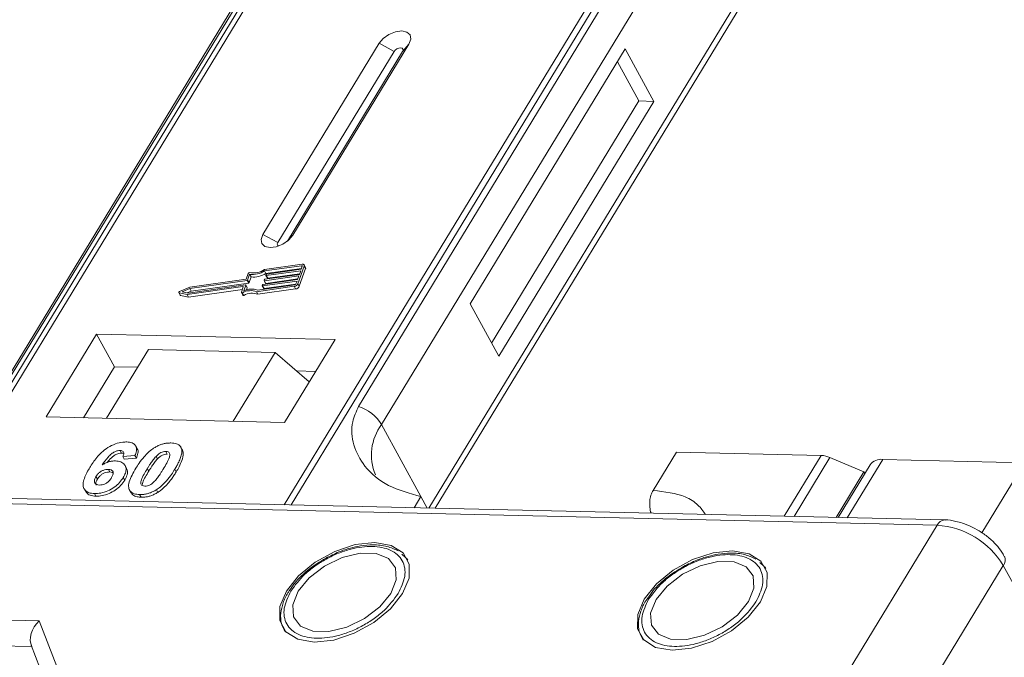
# Model space of a CAD drawing. Header units: millimetres. Extents: x 1675 to 3137, y 343 to 1376.
# Tile 81 of 84: x 2945 to 2992, y 1134 to 1165. Entities that reach past the tile are written whole.
import ezdxf

# ---------------------------------------------------------------- set-up
doc = ezdxf.new("R2010")
doc.units = ezdxf.units.MM

msp = doc.modelspace()

# ---------------------------------------------------------------- linework, layer by layer
at = {"color": 7, "linetype": 'Continuous', "lineweight": 15}
for p, q in [((2962.757, 1177.733), (2940.968, 1141.923)), ((2941.237, 1141.917), (2963.043, 1177.754)), ((2979.26, 1177.382), (2957.454, 1141.545)), ((2957.787, 1141.538), (2979.576, 1177.347)), ((2943.634, 1146.688), (2958.947, 1171.854)), ((2958.732, 1171.667), (2943.42, 1146.501)), ((2976.351, 1171.454), (2961.038, 1146.289)), ((2962.146, 1145.411), (2977.459, 1170.577)), ((2979.7, 1166.48), (2964.431, 1141.385)), ((2964.728, 1141.378), (2979.734, 1166.039)), ((2962.03, 1163.774), (2956.427, 1154.567)), ((2957.864, 1154.534), (2963.466, 1163.741)), ((2962.03, 1163.774), (2962.75, 1163.384)), ((2963.466, 1163.741), (2963.16, 1163.375)), ((2962.75, 1163.384), (2957.148, 1154.177)), ((2957.608, 1154.25), (2963.16, 1163.375)), ((2973.882, 1163.502), (2966.412, 1151.226)), ((2975.261, 1160.98), (2973.882, 1163.502)), ((2974.543, 1160.997), (2973.508, 1162.888)), ((2967.447, 1149.335), (2974.543, 1160.997)), ((2967.792, 1148.704), (2975.261, 1160.98)), ((2975.261, 1160.98), (2974.543, 1160.997)), ((2957.148, 1154.177), (2956.427, 1154.567)), ((2957.864, 1154.534), (2957.675, 1154.309)), ((2958.32, 1153.134), (2956.504, 1152.876)), ((2958.295, 1153.063), (2956.507, 1152.809)), ((2956.576, 1152.683), (2956.507, 1152.809)), ((2956.576, 1152.683), (2958.289, 1152.926)), ((2958.251, 1152.821), (2956.591, 1152.585)), ((2956.617, 1152.656), (2958.277, 1152.892)), ((2958.114, 1152.196), (2958.42, 1153.047)), ((2958.183, 1152.07), (2958.488, 1152.921)), ((2958.188, 1152.644), (2958.251, 1152.821)), ((2958.277, 1152.892), (2958.328, 1153.034)), ((2958.321, 1153.015), (2958.295, 1153.063)), ((2958.487, 1152.976), (2958.418, 1153.102)), ((2958.42, 1153.047), (2958.488, 1152.921)), ((2955.663, 1152.353), (2952.903, 1151.961)), ((2955.619, 1152.414), (2952.91, 1152.029)), ((2955.718, 1152.688), (2955.619, 1152.414)), ((2955.732, 1152.226), (2955.663, 1152.353)), ((2955.79, 1152.648), (2955.692, 1152.374)), ((2955.761, 1152.247), (2955.692, 1152.374)), ((2955.761, 1152.247), (2955.859, 1152.522)), ((2955.859, 1152.522), (2955.79, 1152.648)), ((2958.073, 1152.325), (2956.413, 1152.089)), ((2956.438, 1152.16), (2958.099, 1152.396)), ((2956.486, 1152.352), (2956.498, 1152.387)), ((2956.486, 1152.342), (2956.555, 1152.216)), ((2958.162, 1152.573), (2956.502, 1152.337)), ((2956.571, 1152.211), (2956.502, 1152.337)), ((2956.528, 1152.408), (2958.188, 1152.644)), ((2956.571, 1152.211), (2958.111, 1152.43)), ((2956.575, 1152.6), (2956.587, 1152.635)), ((2956.575, 1152.591), (2956.644, 1152.465)), ((2956.66, 1152.459), (2956.591, 1152.585)), ((2956.66, 1152.459), (2958.2, 1152.678)), ((2958.022, 1152.183), (2958.073, 1152.325)), ((2958.099, 1152.396), (2958.162, 1152.573)), ((2952.91, 1152.029), (2952.418, 1151.822)), ((2952.903, 1151.961), (2952.542, 1151.808)), ((2952.542, 1151.808), (2952.827, 1151.748)), ((2952.783, 1151.674), (2955.469, 1152.056)), ((2952.786, 1151.756), (2952.972, 1151.835)), ((2952.827, 1151.748), (2955.586, 1152.14)), ((2952.852, 1151.548), (2955.44, 1151.916)), ((2952.972, 1151.835), (2952.903, 1151.961)), ((2952.972, 1151.835), (2955.732, 1152.226)), ((2955.486, 1152.041), (2955.393, 1151.785)), ((2955.482, 1152.032), (2955.469, 1152.056)), ((2955.603, 1152.125), (2955.504, 1151.851)), ((2955.671, 1152.008), (2955.602, 1152.134)), ((2955.672, 1151.999), (2955.603, 1152.125)), ((2955.634, 1151.894), (2955.672, 1151.999)), ((2956.122, 1151.812), (2957.938, 1152.07)), ((2956.191, 1151.686), (2956.122, 1151.812)), ((2956.176, 1151.887), (2957.964, 1152.141)), ((2956.191, 1151.686), (2958.007, 1151.944)), ((2956.396, 1152.103), (2956.409, 1152.139)), ((2956.397, 1152.094), (2956.466, 1151.968)), ((2956.482, 1151.963), (2956.413, 1152.089)), ((2956.482, 1151.963), (2958.022, 1152.181)), ((2957.938, 1152.07), (2958.007, 1151.944)), ((2958.183, 1152.07), (2958.114, 1152.196)), ((2952.379, 1151.767), (2952.448, 1151.641)), ((2952.395, 1151.757), (2952.783, 1151.674)), ((2952.464, 1151.631), (2952.395, 1151.757)), ((2952.464, 1151.631), (2952.852, 1151.548)), ((2952.852, 1151.548), (2952.783, 1151.674)), ((2955.394, 1151.766), (2955.463, 1151.64)), ((2955.516, 1151.636), (2955.447, 1151.762)), ((2966.412, 1151.226), (2967.792, 1148.704)), ((2948.411, 1149.772), (2945.984, 1145.782)), ((2959.904, 1149.508), (2948.411, 1149.772)), ((2948.411, 1149.772), (2949.274, 1148.196)), ((2957.477, 1145.519), (2959.904, 1149.508)), ((2948.893, 1145.716), (2950.91, 1149.03)), ((2957.015, 1148.89), (2950.91, 1149.03)), ((2957.015, 1148.89), (2954.999, 1145.576)), ((2958.66, 1147.463), (2957.015, 1148.89)), ((2949.274, 1148.196), (2947.78, 1145.741)), ((2950.387, 1148.171), (2949.274, 1148.196)), ((2958.97, 1147.974), (2958.047, 1147.995)), ((2945.984, 1145.782), (2957.477, 1145.519)), ((2962.146, 1145.411), (2964.042, 1141.945)), ((2950.371, 1144.254), (2950.302, 1144.38)), ((2952.432, 1144.376), (2952.426, 1144.387)), ((2952.505, 1144.257), (2952.574, 1144.131)), ((2949.548, 1144.166), (2949.617, 1144.039)), ((2950.266, 1143.914), (2949.683, 1143.875)), ((2949.683, 1143.875), (2949.751, 1143.749)), ((2949.751, 1143.749), (2950.335, 1143.788)), ((2950.266, 1143.914), (2950.335, 1143.788)), ((2951.349, 1143.755), (2951.28, 1143.881)), ((2951.752, 1144.115), (2951.821, 1143.989)), ((2975.228, 1142.243), (2976.348, 1144.085)), ((2976.348, 1144.085), (2983.332, 1143.924)), ((2983.332, 1143.924), (2981.548, 1140.992)), ((2983.751, 1143.826), (2982.02, 1140.981)), ((2983.751, 1143.826), (2985.382, 1143.13)), ((2949.861, 1143.307), (2949.792, 1143.433)), ((2950.857, 1143.289), (2950.926, 1143.163)), ((2952.183, 1143.258), (2952.252, 1143.132)), ((2985.684, 1143.472), (2984.138, 1140.933)), ((2986.294, 1143.732), (2984.585, 1140.923)), ((2986.294, 1143.732), (2993.118, 1143.575)), ((2993.118, 1143.575), (2991.065, 1140.201)), ((2948.385, 1142.909), (2948.454, 1142.783)), ((2948.983, 1143.253), (2949.052, 1143.127)), ((2949.704, 1142.867), (2949.773, 1142.741)), ((2984.046, 1140.935), (2985.382, 1143.13)), ((2985.426, 1143.049), (2985.382, 1143.13)), ((2989.278, 1140.815), (2923.912, 1142.315)), ((2947.819, 1142.317), (2947.888, 1142.191)), ((2923.547, 1142.065), (2988.913, 1140.566)), ((2948.313, 1142.087), (2948.382, 1141.961)), ((2950.007, 1142.251), (2950.076, 1142.125)), ((2950.488, 1142.038), (2950.557, 1141.911)), ((2951.295, 1142.272), (2951.364, 1142.146)), ((2964.042, 1141.945), (2963.712, 1141.402)), ((2964.042, 1141.945), (2964.348, 1141.387)), ((2988.913, 1140.566), (2984.244, 1132.893)), ((2963.32, 1138.992), (2963.124, 1139.166)), ((2963.35, 1138.972), (2963.418, 1138.881)), ((2980.56, 1138.596), (2980.364, 1138.771)), ((2980.59, 1138.576), (2980.658, 1138.486)), ((2987.434, 1130.953), (2992.102, 1138.625)), ((2992.102, 1138.625), (3013.14, 1100.172)), ((2957.824, 1137.577), (2957.717, 1137.425)), ((2975.064, 1137.181), (2974.956, 1137.03)), ((2945.657, 1135.957), (2934.956, 1136.202)), ((2946.504, 1133.759), (2945.657, 1135.957)), ((2934.124, 1134.977), (2945.292, 1134.72)), ((2945.265, 1134.792), (2946.028, 1132.812))]:
    msp.add_line(p, q, dxfattribs=at)
at = {"color": 7, "linetype": 'Continuous', "lineweight": 15, "flags": 128}
for points in [[(2963.466, 1163.741), (2963.555, 1163.977), (2963.52, 1164.18), (2963.368, 1164.318), (2963.122, 1164.371), (2962.818, 1164.331), (2962.504, 1164.203), (2962.227, 1164.008), (2962.03, 1163.774)], [(2963.16, 1163.375), (2963.185, 1163.442), (2963.175, 1163.5), (2963.132, 1163.539), (2963.061, 1163.554), (2962.975, 1163.543), (2962.886, 1163.506), (2962.807, 1163.451), (2962.75, 1163.384)], [(2956.427, 1154.567), (2956.339, 1154.331), (2956.374, 1154.128), (2956.526, 1153.99), (2956.772, 1153.937), (2957.076, 1153.977), (2957.39, 1154.105), (2957.666, 1154.301), (2957.864, 1154.534)], [(2957.148, 1154.177), (2957.123, 1154.11), (2957.133, 1154.052), (2957.176, 1154.013), (2957.181, 1154.011)], [(2958.328, 1153.034), (2958.33, 1153.041), (2958.329, 1153.047), (2958.327, 1153.053), (2958.324, 1153.057), (2958.318, 1153.061), (2958.311, 1153.063), (2958.304, 1153.063), (2958.295, 1153.063)], [(2958.32, 1153.134), (2958.346, 1153.136), (2958.37, 1153.133), (2958.39, 1153.127), (2958.406, 1153.116), (2958.418, 1153.103), (2958.424, 1153.086), (2958.424, 1153.067), (2958.42, 1153.047)], [(2956.502, 1152.337), (2956.498, 1152.337), (2956.494, 1152.337), (2956.49, 1152.338), (2956.488, 1152.34), (2956.486, 1152.342), (2956.485, 1152.345), (2956.485, 1152.348), (2956.486, 1152.352)], [(2956.591, 1152.585), (2956.587, 1152.585), (2956.583, 1152.585), (2956.58, 1152.587), (2956.577, 1152.588), (2956.575, 1152.591), (2956.574, 1152.593), (2956.574, 1152.596), (2956.575, 1152.6)], [(2952.395, 1151.757), (2952.385, 1151.76), (2952.379, 1151.767), (2952.377, 1151.775), (2952.379, 1151.785), (2952.384, 1151.796), (2952.393, 1151.806), (2952.405, 1151.815), (2952.418, 1151.822)], [(2955.469, 1152.056), (2955.473, 1152.056), (2955.477, 1152.056), (2955.481, 1152.055), (2955.483, 1152.053), (2955.485, 1152.051), (2955.486, 1152.048), (2955.486, 1152.045), (2955.486, 1152.041)], [(2955.586, 1152.14), (2955.59, 1152.14), (2955.594, 1152.14), (2955.598, 1152.139), (2955.6, 1152.137), (2955.602, 1152.135), (2955.603, 1152.132), (2955.603, 1152.129), (2955.603, 1152.125)], [(2956.413, 1152.089), (2956.409, 1152.089), (2956.405, 1152.089), (2956.401, 1152.09), (2956.399, 1152.092), (2956.397, 1152.094), (2956.396, 1152.097), (2956.396, 1152.1), (2956.396, 1152.103)], [(2955.447, 1151.762), (2955.435, 1151.758), (2955.424, 1151.755), (2955.413, 1151.755), (2955.404, 1151.758), (2955.397, 1151.762), (2955.393, 1151.768), (2955.392, 1151.776), (2955.393, 1151.785)], [(2955.463, 1151.64), (2955.466, 1151.636), (2955.473, 1151.632), (2955.482, 1151.629), (2955.493, 1151.629), (2955.504, 1151.632), (2955.516, 1151.636)], [(2958.904, 1134.937), (2959.841, 1135.034), (2960.829, 1135.357), (2961.771, 1135.872), (2962.574, 1136.53), (2963.162, 1137.267), (2963.475, 1138.01), (2963.483, 1138.686), (2963.185, 1139.23), (2962.611, 1139.588), (2961.817, 1139.725), (2960.88, 1139.627), (2959.892, 1139.305), (2958.95, 1138.79), (2958.146, 1138.132), (2957.559, 1137.395), (2957.246, 1136.652), (2957.238, 1135.976), (2957.535, 1135.432), (2958.109, 1135.074), (2958.904, 1134.937)], [(2958.134, 1137.382), (2957.872, 1136.728), (2957.91, 1136.147), (2958.244, 1135.709), (2958.833, 1135.466), (2959.607, 1135.448), (2960.471, 1135.658), (2961.322, 1136.069), (2962.057, 1136.632), (2962.587, 1137.28), (2962.849, 1137.934), (2962.81, 1138.515), (2962.476, 1138.953), (2961.887, 1139.196), (2961.114, 1139.214), (2960.25, 1139.004), (2959.399, 1138.593), (2958.664, 1138.03), (2958.134, 1137.382)], [(2976.143, 1134.542), (2977.08, 1134.639), (2978.068, 1134.961), (2979.01, 1135.476), (2979.814, 1136.135), (2980.401, 1136.871), (2980.714, 1137.614), (2980.722, 1138.29), (2980.425, 1138.834), (2979.851, 1139.192), (2979.056, 1139.329), (2978.119, 1139.232), (2977.132, 1138.91), (2976.189, 1138.394), (2975.386, 1137.736), (2974.798, 1137), (2974.485, 1136.257), (2974.477, 1135.58), (2974.775, 1135.037), (2975.349, 1134.679), (2976.143, 1134.542)], [(2975.373, 1136.986), (2975.111, 1136.333), (2975.15, 1135.751), (2975.484, 1135.313), (2976.073, 1135.07), (2976.846, 1135.053), (2977.71, 1135.262), (2978.561, 1135.673), (2979.296, 1136.237), (2979.826, 1136.884), (2980.088, 1137.538), (2980.05, 1138.119), (2979.716, 1138.558), (2979.127, 1138.8), (2978.353, 1138.818), (2977.489, 1138.609), (2976.638, 1138.198), (2975.903, 1137.634), (2975.373, 1136.986)]]:
    msp.add_lwpolyline(points, dxfattribs=at)
at = {"color": 7, "linetype": 'Continuous', "lineweight": 15}
for centre, radius, start, end in [((2955.904, 1153.815), 1.173, 264.4424, 300.9301), ((2955.961, 1153.713), 0.998, 260.3986, 302.9491), ((2958.428, 1152.947), 0.0661, 336.9348, 26.0002), ((2955.658, 1152.39), 0.0381, 277.4207, 333.8527), ((2955.784, 1152.657), 0.0736, 81.7629, 154.647), ((2955.973, 1153.689), 1.173, 264.4424, 300.9301), ((2956.532, 1152.37), 0.0381, 97.4207, 153.8527), ((2956.622, 1152.619), 0.0381, 97.4207, 153.8527), ((2956.656, 1152.474), 0.0149, 216.6597, 287.1115), ((2955.84, 1151.043), 0.819, 69.8549, 118.6145), ((2955.885, 1151.028), 0.907, 71.2927, 114.8085), ((2955.661, 1152.004), 0.011, 336.9348, 26.0002), ((2955.727, 1152.264), 0.0381, 277.4207, 333.8527), ((2956.443, 1152.122), 0.0381, 97.4207, 153.8527), ((2956.477, 1151.977), 0.0149, 216.6597, 287.1115), ((2956.567, 1152.225), 0.0149, 216.6597, 287.1115), ((2957.909, 1152.296), 0.229, 277.4207, 333.8527), ((2957.954, 1152.216), 0.0762, 277.4207, 333.8527), ((2957.978, 1152.17), 0.229, 277.4207, 333.8527), ((2952.466, 1151.652), 0.0212, 210.2186, 262.8226), ((2955.909, 1150.917), 0.819, 69.8549, 118.6145), ((2960.396, 1144.339), 2.052, 31.4947, 71.765), ((2964.091, 1143.948), 2.434, 143.0587, 202.974), ((2983.282, 1142.771), 1.154, 66.0507, 87.522), ((2986.214, 1143.073), 0.664, 83.0653, 142.99), ((2989.298, 1140.394), 0.422, 92.683, 155.9406), ((2988.635, 1136.518), 4.057, 31.2883, 86.0774), ((2991.761, 1138.889), 0.432, 322.3041, 24.4947)]:
    msp.add_arc(centre, radius, start, end, dxfattribs=at)
msp.add_ellipse((2946.001, 1135.326), major_axis=(0.549, 0.781), ratio=0.715737, start_param=1.232087, end_param=2.802883, dxfattribs=at)
for points, knots in [([(2961.038, 1146.289), (2960.926, 1146.042), (2960.642, 1145.412), (2960.751, 1144.395), (2961.309, 1143.32), (2962.399, 1142.401), (2963.497, 1142.096), (2964.042, 1141.945)], [0, 0, 0, 0, 0.125713, 0.321276, 0.524466, 0.763484, 1, 1, 1, 1]), ([(2948.084, 1143.336), (2948.136, 1143.418), (2948.292, 1143.664), (2948.565, 1144.004), (2948.955, 1144.311), (2949.317, 1144.491), (2949.634, 1144.57), (2949.806, 1144.572), (2949.868, 1144.573)], [0, 0, 0, 0, 0.142337, 0.429127, 0.589943, 0.751205, 0.909895, 1, 1, 1, 1]), ([(2949.868, 1144.573), (2949.962, 1144.564), (2950.131, 1144.548), (2950.287, 1144.43), (2950.357, 1144.256), (2950.329, 1144.072), (2950.28, 1143.95), (2950.266, 1143.914)], [0, 0, 0, 0, 0.2426908, 0.4390024, 0.635006, 0.8950587, 1, 1, 1, 1]), ([(2950.307, 1143.306), (2950.359, 1143.388), (2950.476, 1143.574), (2950.725, 1143.897), (2950.983, 1144.152), (2951.173, 1144.276), (2951.194, 1144.29)], [0, 0, 0, 0, 0.237381, 0.538918, 0.949082, 1, 1, 1, 1]), ([(2950.335, 1143.788), (2950.363, 1143.868), (2950.417, 1144.028), (2950.424, 1144.195), (2950.371, 1144.248), (2950.367, 1144.252)], [0, 0, 0, 0, 0.481785, 0.969308, 1, 1, 1, 1]), ([(2951.194, 1144.29), (2951.245, 1144.32), (2951.348, 1144.381), (2951.512, 1144.449), (2951.679, 1144.497), (2951.814, 1144.518), (2951.922, 1144.524), (2951.974, 1144.524), (2952.001, 1144.524)], [0, 0, 0, 0, 0.193776, 0.3936, 0.587864, 0.788908, 0.894169, 1, 1, 1, 1]), ([(2952.001, 1144.524), (2952.048, 1144.522), (2952.143, 1144.517), (2952.269, 1144.486), (2952.377, 1144.436), (2952.444, 1144.373), (2952.484, 1144.311), (2952.498, 1144.275), (2952.505, 1144.257)], [0, 0, 0, 0, 0.192627, 0.388684, 0.582013, 0.783201, 0.891038, 1, 1, 1, 1]), ([(2952.505, 1144.257), (2952.513, 1144.223), (2952.529, 1144.154), (2952.518, 1144.01), (2952.472, 1143.827), (2952.384, 1143.623), (2952.287, 1143.433), (2952.218, 1143.317), (2952.183, 1143.258)], [0, 0, 0, 0, 0.118432, 0.239329, 0.449434, 0.664178, 0.83182, 1, 1, 1, 1]), ([(2952.574, 1144.131), (2952.562, 1144.163), (2952.544, 1144.211), (2952.504, 1144.247), (2952.491, 1144.259)], [0, 0, 0, 0, 0.667997, 1, 1, 1, 1]), ([(2949.548, 1144.166), (2949.507, 1144.163), (2949.425, 1144.158), (2949.279, 1144.099), (2949.113, 1143.996), (2948.899, 1143.776), (2948.77, 1143.592), (2948.681, 1143.466)], [0, 0, 0, 0, 0.112049, 0.22438, 0.370115, 0.570276, 1, 1, 1, 1]), ([(2948.927, 1143.584), (2948.927, 1143.584), (2948.984, 1143.662), (2949.087, 1143.781), (2949.264, 1143.927), (2949.415, 1144.005), (2949.537, 1144.038), (2949.595, 1144.039), (2949.617, 1144.039)], [0, 0, 0, 0, 0.000071, 0.368569, 0.571075, 0.774891, 0.911654, 1, 1, 1, 1]), ([(2949.683, 1143.875), (2949.703, 1143.923), (2949.734, 1143.998), (2949.723, 1144.088), (2949.678, 1144.14), (2949.612, 1144.162), (2949.566, 1144.164), (2949.548, 1144.166)], [0, 0, 0, 0, 0.33384, 0.524547, 0.716372, 0.891824, 1, 1, 1, 1]), ([(2949.617, 1144.039), (2949.656, 1144.038), (2949.699, 1144.037), (2949.724, 1144.017), (2949.727, 1144.015)], [0, 0, 0, 0, 0.900108, 1, 1, 1, 1]), ([(2950.857, 1143.289), (2950.882, 1143.33), (2950.933, 1143.411), (2951.005, 1143.522), (2951.072, 1143.621), (2951.136, 1143.709), (2951.202, 1143.796), (2951.254, 1143.853), (2951.28, 1143.881)], [0, 0, 0, 0, 0.20527, 0.410616, 0.557148, 0.703844, 0.851475, 1, 1, 1, 1]), ([(2950.926, 1143.163), (2950.951, 1143.204), (2951.002, 1143.285), (2951.073, 1143.396), (2951.141, 1143.495), (2951.204, 1143.583), (2951.271, 1143.67), (2951.323, 1143.727), (2951.349, 1143.755)], [0, 0, 0, 0, 0.20527, 0.4106157, 0.5571475, 0.7038444, 0.8514751, 1, 1, 1, 1]), ([(2951.28, 1143.881), (2951.323, 1143.924), (2951.392, 1143.992), (2951.517, 1144.067), (2951.63, 1144.106), (2951.708, 1144.114), (2951.747, 1144.115), (2951.752, 1144.115)], [0, 0, 0, 0, 0.334804, 0.542561, 0.750382, 0.970721, 1, 1, 1, 1]), ([(2951.349, 1143.755), (2951.392, 1143.797), (2951.461, 1143.866), (2951.586, 1143.941), (2951.699, 1143.98), (2951.777, 1143.988), (2951.816, 1143.989), (2951.821, 1143.989)], [0, 0, 0, 0, 0.334804, 0.542561, 0.750382, 0.970721, 1, 1, 1, 1]), ([(2951.752, 1144.115), (2951.791, 1144.11), (2951.86, 1144.103), (2951.924, 1144.055), (2951.951, 1143.967), (2951.921, 1143.799), (2951.8, 1143.555), (2951.687, 1143.366), (2951.631, 1143.271)], [0, 0, 0, 0, 0.1056461, 0.1862213, 0.267042, 0.4315406, 0.7127076, 1, 1, 1, 1]), ([(2952.252, 1143.132), (2952.3, 1143.214), (2952.408, 1143.397), (2952.544, 1143.699), (2952.612, 1143.96), (2952.582, 1144.096), (2952.574, 1144.131)], [0, 0, 0, 0, 0.236775, 0.527928, 0.878334, 1, 1, 1, 1]), ([(2948.313, 1142.087), (2948.22, 1142.096), (2948.033, 1142.114), (2947.85, 1142.243), (2947.754, 1142.435), (2947.782, 1142.768), (2947.933, 1143.082), (2948.063, 1143.3), (2948.084, 1143.336)], [0, 0, 0, 0, 0.148269, 0.297647, 0.442421, 0.607851, 0.935658, 1, 1, 1, 1]), ([(2948.681, 1143.466), (2948.733, 1143.495), (2948.837, 1143.554), (2948.976, 1143.608), (2949.086, 1143.636), (2949.167, 1143.652), (2949.248, 1143.66), (2949.3, 1143.66), (2949.326, 1143.66)], [0, 0, 0, 0, 0.243654, 0.49576, 0.617892, 0.741503, 0.870025, 1, 1, 1, 1]), ([(2949.326, 1143.66), (2949.419, 1143.65), (2949.605, 1143.63), (2949.774, 1143.492), (2949.853, 1143.303), (2949.823, 1143.084), (2949.741, 1142.934), (2949.704, 1142.867)], [0, 0, 0, 0, 0.210216, 0.421975, 0.620016, 0.831037, 1, 1, 1, 1]), ([(2949.773, 1142.741), (2949.816, 1142.824), (2949.903, 1142.989), (2949.923, 1143.188), (2949.868, 1143.273), (2949.85, 1143.301)], [0, 0, 0, 0, 0.401791, 0.807526, 1, 1, 1, 1]), ([(2950.488, 1142.038), (2950.395, 1142.046), (2950.207, 1142.063), (2950.027, 1142.19), (2949.937, 1142.388), (2949.998, 1142.767), (2950.181, 1143.086), (2950.307, 1143.306)], [0, 0, 0, 0, 0.147528, 0.296569, 0.43214, 0.608737, 1, 1, 1, 1]), ([(2950.737, 1142.447), (2950.691, 1142.453), (2950.617, 1142.462), (2950.556, 1142.518), (2950.539, 1142.612), (2950.573, 1142.78), (2950.698, 1143.02), (2950.804, 1143.199), (2950.857, 1143.289)], [0, 0, 0, 0, 0.125351, 0.202197, 0.279182, 0.459742, 0.727968, 1, 1, 1, 1]), ([(2951.631, 1143.271), (2951.605, 1143.23), (2951.555, 1143.148), (2951.483, 1143.037), (2951.416, 1142.939), (2951.353, 1142.852), (2951.286, 1142.765), (2951.235, 1142.709), (2951.209, 1142.68)], [0, 0, 0, 0, 0.205942, 0.411959, 0.558149, 0.704502, 0.851801, 1, 1, 1, 1]), ([(2952.183, 1143.258), (2952.132, 1143.176), (2952.015, 1142.99), (2951.77, 1142.672), (2951.513, 1142.415), (2951.322, 1142.29), (2951.295, 1142.272)], [0, 0, 0, 0, 0.236629, 0.537361, 0.932986, 1, 1, 1, 1]), ([(2948.551, 1142.497), (2948.505, 1142.502), (2948.412, 1142.513), (2948.33, 1142.588), (2948.298, 1142.687), (2948.325, 1142.8), (2948.365, 1142.873), (2948.385, 1142.909)], [0, 0, 0, 0, 0.207905, 0.419981, 0.630626, 0.821735, 1, 1, 1, 1]), ([(2949.704, 1142.867), (2949.648, 1142.785), (2949.536, 1142.62), (2949.275, 1142.388), (2948.958, 1142.209), (2948.619, 1142.098), (2948.415, 1142.091), (2948.313, 1142.087)], [0, 0, 0, 0, 0.197831, 0.3973, 0.59891, 0.798741, 1, 1, 1, 1]), ([(2948.385, 1142.909), (2948.419, 1142.959), (2948.476, 1143.042), (2948.604, 1143.145), (2948.733, 1143.21), (2948.865, 1143.25), (2948.945, 1143.252), (2948.983, 1143.253)], [0, 0, 0, 0, 0.2767209, 0.4568705, 0.6370074, 0.8240683, 1, 1, 1, 1]), ([(2948.454, 1142.783), (2948.488, 1142.833), (2948.545, 1142.916), (2948.673, 1143.019), (2948.802, 1143.084), (2948.934, 1143.123), (2949.014, 1143.126), (2949.052, 1143.127)], [0, 0, 0, 0, 0.276721, 0.45687, 0.637007, 0.824068, 1, 1, 1, 1]), ([(2949.137, 1142.856), (2949.102, 1142.803), (2949.046, 1142.719), (2948.927, 1142.61), (2948.807, 1142.545), (2948.676, 1142.502), (2948.596, 1142.499), (2948.551, 1142.497)], [0, 0, 0, 0, 0.2886974, 0.4635526, 0.6399417, 0.8018084, 1, 1, 1, 1]), ([(2948.983, 1143.253), (2949.03, 1143.249), (2949.116, 1143.24), (2949.196, 1143.18), (2949.231, 1143.095), (2949.207, 1142.981), (2949.161, 1142.899), (2949.137, 1142.856)], [0, 0, 0, 0, 0.213757, 0.394944, 0.576585, 0.777311, 1, 1, 1, 1]), ([(2949.052, 1143.127), (2949.101, 1143.124), (2949.169, 1143.12), (2949.207, 1143.088), (2949.218, 1143.078)], [0, 0, 0, 0, 0.715718, 1, 1, 1, 1]), ([(2950.628, 1142.531), (2950.632, 1142.563), (2950.646, 1142.678), (2950.77, 1142.895), (2950.874, 1143.073), (2950.926, 1143.163)], [0, 0, 0, 0, 0.159501, 0.57679, 1, 1, 1, 1]), ([(2951.364, 1142.146), (2951.412, 1142.178), (2951.51, 1142.244), (2951.674, 1142.385), (2951.849, 1142.566), (2952.011, 1142.77), (2952.144, 1142.959), (2952.216, 1143.074), (2952.252, 1143.132)], [0, 0, 0, 0, 0.11827, 0.23888, 0.450732, 0.667209, 0.83334, 1, 1, 1, 1]), ([(2948.399, 1142.493), (2948.389, 1142.517), (2948.366, 1142.57), (2948.394, 1142.674), (2948.434, 1142.747), (2948.454, 1142.783)], [0, 0, 0, 0, 0.296139, 0.660307, 1, 1, 1, 1]), ([(2948.382, 1141.961), (2948.483, 1141.965), (2948.684, 1141.972), (2949.014, 1142.078), (2949.325, 1142.25), (2949.595, 1142.48), (2949.713, 1142.653), (2949.773, 1142.741)], [0, 0, 0, 0, 0.198208, 0.398397, 0.584963, 0.787074, 1, 1, 1, 1]), ([(2951.209, 1142.68), (2951.166, 1142.638), (2951.097, 1142.57), (2950.973, 1142.495), (2950.861, 1142.457), (2950.783, 1142.447), (2950.743, 1142.447), (2950.737, 1142.447)], [0, 0, 0, 0, 0.333678, 0.540413, 0.747264, 0.961209, 1, 1, 1, 1]), ([(2947.899, 1142.198), (2947.928, 1142.15), (2947.994, 1142.04), (2948.185, 1141.973), (2948.334, 1141.964), (2948.382, 1141.961)], [0, 0, 0, 0, 0.338595, 0.784132, 1, 1, 1, 1]), ([(2950.088, 1142.133), (2950.109, 1142.095), (2950.162, 1141.997), (2950.341, 1141.927), (2950.495, 1141.916), (2950.557, 1141.911)], [0, 0, 0, 0, 0.275409, 0.710365, 1, 1, 1, 1]), ([(2951.295, 1142.272), (2951.244, 1142.242), (2951.141, 1142.181), (2950.977, 1142.113), (2950.81, 1142.065), (2950.674, 1142.044), (2950.567, 1142.037), (2950.514, 1142.037), (2950.488, 1142.038)], [0, 0, 0, 0, 0.193769, 0.393564, 0.587886, 0.789131, 0.894283, 1, 1, 1, 1]), ([(2950.557, 1141.911), (2950.606, 1141.912), (2950.704, 1141.912), (2950.863, 1141.935), (2951.028, 1141.98), (2951.169, 1142.037), (2951.281, 1142.095), (2951.336, 1142.129), (2951.364, 1142.146)], [0, 0, 0, 0, 0.193594, 0.390501, 0.584817, 0.78683, 0.892868, 1, 1, 1, 1]), ([(2975.228, 1142.243), (2975.19, 1142.167), (2975.113, 1142.015), (2975.06, 1141.722), (2975.066, 1141.426), (2975.1, 1141.225), (2975.136, 1141.144), (2975.138, 1141.139)], [0, 0, 0, 0, 0.246585, 0.493169, 0.739754, 0.986338, 1, 1, 1, 1]), ([(2977.753, 1141.079), (2977.642, 1141.238), (2977.402, 1141.579), (2976.63, 1142.07), (2975.78, 1142.175), (2975.228, 1142.243)], [0, 0, 0, 0, 0.232888, 0.501331, 1, 1, 1, 1]), ([(2990.933, 1140.294), (2990.67, 1140.434), (2990.304, 1140.628), (2989.749, 1140.768), (2989.458, 1140.828), (2989.284, 1140.814), (2989.278, 1140.813)], [0, 0, 0, 0, 0.488444, 0.677599, 0.988653, 1, 1, 1, 1]), ([(2992.143, 1139.061), (2992.108, 1139.131), (2992.009, 1139.328), (2991.75, 1139.639), (2991.387, 1139.993), (2991.085, 1140.194), (2990.933, 1140.294)], [0, 0, 0, 0, 0.143955, 0.402623, 0.700319, 1, 1, 1, 1]), ([(2957.774, 1137.39), (2957.978, 1137.667), (2958.293, 1138.095), (2958.928, 1138.603), (2959.476, 1138.946), (2960.062, 1139.224), (2960.827, 1139.477), (2961.737, 1139.594), (2962.482, 1139.439), (2962.922, 1139.159), (2963.159, 1138.862), (2963.279, 1138.503), (2963.288, 1137.981), (2963.081, 1137.55), (2962.946, 1137.272)], [0, 0, 0, 0, 0.119721, 0.184837, 0.25, 0.315115, 0.380279, 0.5, 0.619721, 0.684837, 0.75, 0.815115, 0.880279, 1, 1, 1, 1]), ([(2962.945, 1139.327), (2962.773, 1139.408), (2962.416, 1139.576), (2961.782, 1139.636), (2961.176, 1139.585), (2960.625, 1139.464), (2960.058, 1139.279), (2959.67, 1139.084), (2959.459, 1138.978)], [0, 0, 0, 0, 0.19129, 0.397064, 0.559818, 0.686756, 0.830295, 1, 1, 1, 1]), ([(2975.014, 1136.995), (2975.218, 1137.272), (2975.532, 1137.7), (2976.168, 1138.207), (2976.715, 1138.551), (2977.302, 1138.829), (2978.067, 1139.081), (2978.977, 1139.199), (2979.721, 1139.043), (2980.162, 1138.763), (2980.398, 1138.466), (2980.519, 1138.107), (2980.527, 1137.585), (2980.32, 1137.155), (2980.186, 1136.876)], [0, 0, 0, 0, 0.119721, 0.184837, 0.25, 0.315115, 0.380279, 0.5, 0.619721, 0.684837, 0.75, 0.815115, 0.880279, 1, 1, 1, 1]), ([(2980.184, 1138.931), (2980.012, 1139.012), (2979.655, 1139.181), (2979.021, 1139.24), (2978.415, 1139.19), (2977.865, 1139.068), (2977.298, 1138.883), (2976.909, 1138.688), (2976.699, 1138.582)], [0, 0, 0, 0, 0.19129, 0.397064, 0.559818, 0.686756, 0.830295, 1, 1, 1, 1]), ([(2959.459, 1138.978), (2959.178, 1138.807), (2958.784, 1138.567), (2958.299, 1138.141), (2958.011, 1137.853), (2957.867, 1137.639), (2957.824, 1137.577)], [0, 0, 0, 0, 0.431946, 0.604262, 0.884419, 1, 1, 1, 1]), ([(2976.699, 1138.582), (2976.417, 1138.411), (2976.023, 1138.171), (2975.539, 1137.745), (2975.251, 1137.457), (2975.106, 1137.244), (2975.064, 1137.181)], [0, 0, 0, 0, 0.431946, 0.604262, 0.884419, 1, 1, 1, 1]), ([(2957.717, 1137.425), (2957.689, 1137.387), (2957.546, 1137.191), (2957.387, 1136.818), (2957.268, 1136.318), (2957.286, 1135.827), (2957.439, 1135.555), (2957.512, 1135.425)], [0, 0, 0, 0, 0.055607, 0.284691, 0.52115, 0.769695, 1, 1, 1, 1]), ([(2962.946, 1137.272), (2962.742, 1136.995), (2962.428, 1136.567), (2961.792, 1136.059), (2961.245, 1135.716), (2960.658, 1135.438), (2959.894, 1135.185), (2958.983, 1135.068), (2958.239, 1135.223), (2957.798, 1135.503), (2957.562, 1135.8), (2957.441, 1136.159), (2957.433, 1136.681), (2957.64, 1137.112), (2957.774, 1137.39)], [0, 0, 0, 0, 0.119721, 0.184837, 0.25, 0.315115, 0.380279, 0.5, 0.619721, 0.684837, 0.75, 0.815115, 0.880279, 1, 1, 1, 1]), ([(2974.956, 1137.03), (2974.928, 1136.992), (2974.785, 1136.795), (2974.626, 1136.422), (2974.508, 1135.922), (2974.526, 1135.432), (2974.678, 1135.16), (2974.751, 1135.029)], [0, 0, 0, 0, 0.055607, 0.284691, 0.52115, 0.769695, 1, 1, 1, 1]), ([(2980.186, 1136.876), (2979.982, 1136.599), (2979.667, 1136.171), (2979.032, 1135.664), (2978.484, 1135.32), (2977.898, 1135.042), (2977.133, 1134.79), (2976.223, 1134.672), (2975.478, 1134.827), (2975.038, 1135.108), (2974.801, 1135.404), (2974.681, 1135.763), (2974.672, 1136.286), (2974.879, 1136.716), (2975.014, 1136.995)], [0, 0, 0, 0, 0.119721, 0.184837, 0.25, 0.315115, 0.380279, 0.5, 0.619721, 0.684837, 0.75, 0.815115, 0.880279, 1, 1, 1, 1]), ([(2920.278, 1135.075), (2921.242, 1135.016), (2923.199, 1134.895), (2926.345, 1134.316), (2929.378, 1133.496), (2932.221, 1132.493), (2934.83, 1131.389), (2937.42, 1130.104), (2940.807, 1128.164), (2944.005, 1125.934), (2946.898, 1123.501), (2949.075, 1121.427), (2951.179, 1119.103), (2953.091, 1116.571), (2954.637, 1114.058), (2955.836, 1111.553), (2956.682, 1109.045), (2957.1, 1106.759), (2957.165, 1104.734), (2956.962, 1102.969), (2956.494, 1101.31), (2955.512, 1099.271), (2954.019, 1097.547), (2952.08, 1096.196), (2950.275, 1095.299), (2948.074, 1094.6), (2945.489, 1094.152), (2943.616, 1094.119), (2942.694, 1094.103)], [0, 0, 0, 0, 0.038862, 0.078912, 0.1200677, 0.1522272, 0.1843815, 0.2172151, 0.2500433, 0.3156185, 0.347778, 0.3799323, 0.4210926, 0.4611415, 0.5, 0.5388632, 0.578912, 0.6200677, 0.6522272, 0.6843815, 0.7172151, 0.7500433, 0.8156185, 0.847778, 0.8799323, 0.9210926, 0.9611404, 1, 1, 1, 1])]:
    msp.add_open_spline(points, degree=3, knots=knots, dxfattribs=at)

doc.saveas('drawing.dxf')
